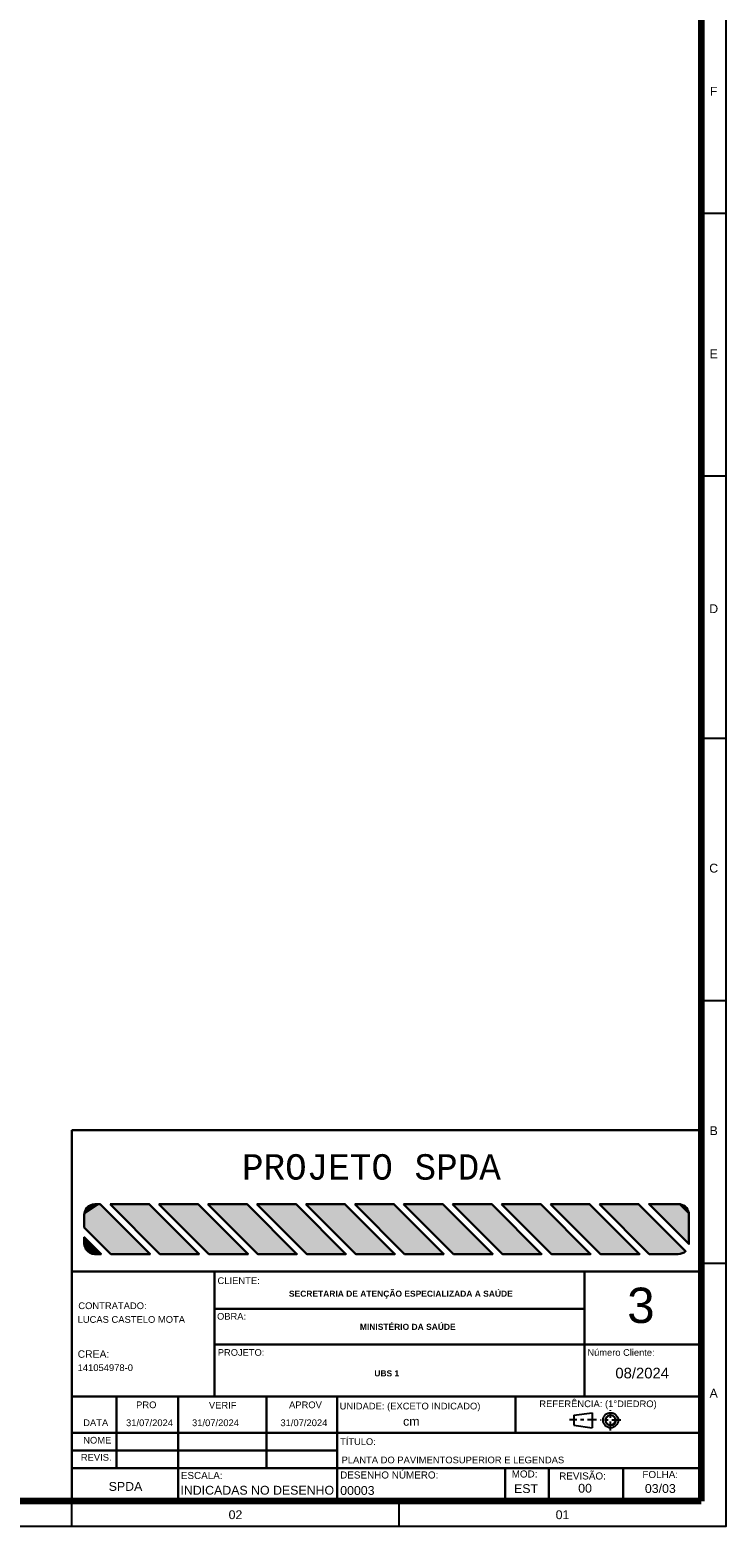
# Model space of a CAD drawing. Header units: millimetres. Extents: x 659 to 1031, y -73 to 11.
# Tile 126 of 141: x 1011 to 1031, y -73 to -31. Entities that reach past the tile are written whole.
import ezdxf
from ezdxf.enums import TextEntityAlignment as Align

# ---------------------------------------------------------------- set-up
doc = ezdxf.new("R2010")
doc.units = ezdxf.units.MM
doc.header["$MEASUREMENT"] = 0
doc.linetypes.add('CENTER', pattern=[5.08, 3.175, -0.635, 0.635, -0.635])
doc.layers.add('1', color=1, linetype='Continuous')
doc.layers.add('Prancha', color=1, linetype='Continuous')
for name, color, linetype, lineweight in [('2', 2, 'Continuous', 30), ('3', 1, 'Continuous', 0), ('54', 3, 'Continuous', 30)]:
    doc.layers.add(name, color=color, linetype=linetype, lineweight=lineweight)
doc.styles.add('RITCHELLE', font='arial.ttf')
doc.styles.add('SWIS', font='swisse.ttf')
doc.styles.add('TQS_LUCIDA_CONSOLE', font='lucon.TTF')

# ---------------------------------------------------------------- blocks, each defined once
blk = doc.blocks.new('Folha A0')
at = {"layer": 'Prancha', "color": 1}
for p, q in [((0, 0), (0, 84.1)), ((0, 37.125), (-0.7, 37.125)), ((0, 22.275), (-0.7, 22.275)), ((0, 14.85), (-0.7, 14.85)), ((0, 7.425), (-0.7, 7.425)), ((-9.25, 0), (-9.25, 0.7))]:
    blk.add_line(p, q, dxfattribs=at)
at = {"layer": 'Prancha', "color": 4, "lineweight": 100}
for p, q in [((-0.7, 83.4), (-0.7, 0.7)), ((-0.7, 0.7), (-117.3, 0.7))]:
    blk.add_line(p, q, dxfattribs=at)
at = {"layer": 'Prancha', "color": 2}
for p, q in [((-0.7, 29.7), (0, 29.7)), ((-18.5, 0), (-18.5, 0.7))]:
    blk.add_line(p, q, dxfattribs=at)
at = {"layer": 'Prancha', "color": 1}
blk.add_lwpolyline([(-119.8, 0), (0, 0), (0, 84.1), (-119.8, 84.1)], close=True, dxfattribs=at)
at = {"layer": 'Prancha', "color": 1, "style": 'SWIS'}
for s, p in [('F', (-0.35, 40.378)), ('E', (-0.35, 32.953)), ('D', (-0.35, 25.744)), ('C', (-0.35, 18.407)), ('B', (-0.35, 10.982)), ('A', (-0.35, 3.557)), ('02', (-13.875, 0.121)), ('01', (-4.625, 0.121))]:
    blk.add_text(s, height=0.25, dxfattribs=at).set_placement(p, align=Align.BOTTOM_CENTER)

msp = doc.modelspace()

# ---------------------------------------------------------------- linework, layer by layer
at = {"layer": '1', "linetype": 'CENTER', "ltscale": 0.08}
for p, q in [((1027.409, -70.763), (1027.409, -70.192)), ((1027.01, -70.47), (1026.242, -70.47)), ((1027.694, -70.478), (1027.123, -70.478))]:
    msp.add_line(p, q, dxfattribs=at)
at = {"layer": '1'}
for p, q in [((1026.368, -70.335), (1026.888, -70.264)), ((1026.368, -70.335), (1026.368, -70.62)), ((1026.368, -70.62), (1026.888, -70.692)), ((1026.888, -70.264), (1026.888, -70.692))]:
    msp.add_line(p, q, dxfattribs=at)
msp.add_circle((1027.409, -70.478), 0.214, dxfattribs=at)
at = {"layer": '2'}
msp.add_circle((1027.409, -70.478), 0.143, dxfattribs=at)
at = {"layer": '54'}
for p, q in [((1029.974, -62.27), (1012.174, -62.27)), ((1012.174, -62.27), (1012.174, -72.77)), ((1012.174, -66.27), (1029.974, -66.27)), ((1016.209, -66.27), (1016.209, -69.802)), ((1026.674, -69.831), (1026.674, -66.27)), ((1016.209, -67.331), (1026.674, -67.331)), ((1016.209, -68.331), (1026.674, -68.331)), ((1026.674, -68.331), (1029.974, -68.331)), ((1012.174, -69.802), (1029.974, -69.802)), ((1013.436, -69.802), (1013.436, -71.831)), ((1015.174, -72.77), (1015.174, -69.802)), ((1015.174, -69.831), (1015.174, -69.802)), ((1017.674, -69.802), (1017.674, -71.831)), ((1019.674, -69.802), (1019.674, -72.789)), ((1024.719, -69.802), (1024.719, -70.831)), ((1019.674, -70.831), (1012.174, -70.831)), ((1019.674, -70.831), (1029.974, -70.831)), ((1019.674, -71.331), (1012.174, -71.331)), ((1012.174, -71.831), (1019.674, -71.831)), ((1019.717, -71.831), (1029.974, -71.831)), ((1024.423, -72.77), (1024.423, -71.831)), ((1025.665, -72.77), (1025.665, -71.831)), ((1027.765, -72.77), (1027.765, -71.831))]:
    msp.add_line(p, q, dxfattribs=at)
for points in [[(1012.524, -64.665), (1012.524, -65.025), (1013.276, -65.777), (1014.386, -65.777), (1012.972, -64.365), (1012.824, -64.365), (1012.752, -64.374), (1012.685, -64.4), (1012.643, -64.427), (1012.594, -64.474), (1012.564, -64.517), (1012.535, -64.587), (1012.524, -64.665)], [(1013.251, -64.365), (1014.663, -65.777), (1015.77, -65.777), (1014.359, -64.365), (1013.251, -64.365)], [(1014.635, -64.365), (1016.047, -65.777), (1017.154, -65.777), (1015.743, -64.365), (1014.635, -64.365)], [(1016.019, -64.365), (1017.431, -65.777), (1018.538, -65.777), (1017.127, -64.365), (1016.019, -64.365)], [(1017.403, -64.365), (1018.815, -65.777), (1019.922, -65.777), (1018.511, -64.365), (1017.403, -64.365)], [(1018.787, -64.365), (1020.199, -65.777), (1021.306, -65.777), (1019.895, -64.365), (1018.787, -64.365)], [(1020.171, -64.365), (1021.583, -65.777), (1022.69, -65.777), (1021.279, -64.365), (1020.171, -64.365)], [(1021.555, -64.365), (1022.967, -65.777), (1024.074, -65.777), (1022.663, -64.365), (1021.555, -64.365)], [(1022.939, -64.365), (1024.351, -65.777), (1025.458, -65.777), (1024.047, -64.365), (1022.939, -64.365)], [(1024.323, -64.365), (1025.735, -65.777), (1026.842, -65.777), (1025.431, -64.365), (1024.323, -64.365)], [(1025.707, -64.365), (1027.119, -65.777), (1028.226, -65.777), (1026.815, -64.365), (1025.707, -64.365)], [(1027.091, -64.365), (1028.503, -65.777), (1029.324, -65.777), (1029.38, -65.771), (1029.435, -65.756), (1029.485, -65.73), (1029.529, -65.696), (1028.199, -64.365), (1027.091, -64.365)], [(1029.624, -64.665), (1029.62, -64.613), (1029.606, -64.563), (1029.584, -64.515), (1029.554, -64.473), (1029.517, -64.436), (1029.474, -64.406), (1029.427, -64.383), (1029.377, -64.37), (1029.324, -64.365), (1028.498, -64.365), (1029.624, -65.492), (1029.624, -65.477), (1029.624, -64.665)], [(1012.824, -65.777), (1013, -65.777), (1012.524, -65.301), (1012.524, -65.477), (1012.533, -65.549), (1012.553, -65.605), (1012.569, -65.635), (1012.605, -65.681), (1012.628, -65.704), (1012.668, -65.733), (1012.705, -65.752), (1012.747, -65.767), (1012.779, -65.773), (1012.824, -65.777)]]:
    msp.add_lwpolyline(points, dxfattribs=at)
for points in [[(1012.524, -64.665), (1014.386, -65.777), (1012.972, -64.365)], [(1012.524, -64.665), (1012.972, -64.365), (1012.824, -64.365)], [(1012.524, -64.665), (1012.824, -64.365), (1012.752, -64.374)], [(1012.524, -64.665), (1012.752, -64.374), (1012.685, -64.4)], [(1012.524, -64.665), (1012.685, -64.4), (1012.643, -64.427)], [(1012.524, -64.665), (1012.643, -64.427), (1012.594, -64.474)], [(1012.524, -64.665), (1012.594, -64.474), (1012.564, -64.517)], [(1012.524, -64.665), (1012.564, -64.517), (1012.535, -64.587)], [(1012.524, -64.665), (1012.535, -64.587), (1012.524, -64.665)], [(1012.524, -64.665), (1012.524, -65.025), (1013.276, -65.777)], [(1012.524, -64.665), (1013.276, -65.777), (1014.386, -65.777)], [(1013.251, -64.365), (1014.663, -65.777), (1015.77, -65.777)], [(1013.251, -64.365), (1015.77, -65.777), (1014.359, -64.365)], [(1013.251, -64.365), (1014.359, -64.365), (1013.251, -64.365)], [(1014.635, -64.365), (1016.047, -65.777), (1017.154, -65.777)], [(1014.635, -64.365), (1017.154, -65.777), (1015.743, -64.365)], [(1014.635, -64.365), (1015.743, -64.365), (1014.635, -64.365)], [(1016.019, -64.365), (1017.431, -65.777), (1018.538, -65.777)], [(1016.019, -64.365), (1018.538, -65.777), (1017.127, -64.365)], [(1016.019, -64.365), (1017.127, -64.365), (1016.019, -64.365)], [(1017.403, -64.365), (1018.815, -65.777), (1019.922, -65.777)], [(1017.403, -64.365), (1019.922, -65.777), (1018.511, -64.365)], [(1017.403, -64.365), (1018.511, -64.365), (1017.403, -64.365)], [(1018.787, -64.365), (1020.199, -65.777), (1021.306, -65.777)], [(1018.787, -64.365), (1021.306, -65.777), (1019.895, -64.365)], [(1018.787, -64.365), (1019.895, -64.365), (1018.787, -64.365)], [(1020.171, -64.365), (1021.583, -65.777), (1022.69, -65.777)], [(1020.171, -64.365), (1022.69, -65.777), (1021.279, -64.365)], [(1020.171, -64.365), (1021.279, -64.365), (1020.171, -64.365)], [(1021.555, -64.365), (1022.967, -65.777), (1024.074, -65.777)], [(1021.555, -64.365), (1024.074, -65.777), (1022.663, -64.365)], [(1021.555, -64.365), (1022.663, -64.365), (1021.555, -64.365)], [(1022.939, -64.365), (1024.351, -65.777), (1025.458, -65.777)], [(1022.939, -64.365), (1025.458, -65.777), (1024.047, -64.365)], [(1022.939, -64.365), (1024.047, -64.365), (1022.939, -64.365)], [(1024.323, -64.365), (1025.735, -65.777), (1026.842, -65.777)], [(1024.323, -64.365), (1026.842, -65.777), (1025.431, -64.365)], [(1024.323, -64.365), (1025.431, -64.365), (1024.323, -64.365)], [(1025.707, -64.365), (1027.119, -65.777), (1028.226, -65.777)], [(1025.707, -64.365), (1028.226, -65.777), (1026.815, -64.365)], [(1025.707, -64.365), (1026.815, -64.365), (1025.707, -64.365)], [(1027.091, -64.365), (1028.503, -65.777), (1029.324, -65.777)], [(1027.091, -64.365), (1029.324, -65.777), (1029.38, -65.771)], [(1027.091, -64.365), (1029.38, -65.771), (1029.435, -65.756)], [(1027.091, -64.365), (1029.435, -65.756), (1029.485, -65.73)], [(1027.091, -64.365), (1029.485, -65.73), (1029.529, -65.696)], [(1027.091, -64.365), (1029.529, -65.696), (1028.199, -64.365)], [(1027.091, -64.365), (1028.199, -64.365), (1027.091, -64.365)], [(1029.624, -64.665), (1029.324, -64.365), (1028.498, -64.365)], [(1029.624, -64.665), (1028.498, -64.365), (1029.624, -65.492)], [(1029.624, -64.665), (1029.377, -64.37), (1029.324, -64.365)], [(1029.624, -64.665), (1029.427, -64.383), (1029.377, -64.37)], [(1029.624, -64.665), (1029.474, -64.406), (1029.427, -64.383)], [(1029.624, -64.665), (1029.517, -64.436), (1029.474, -64.406)], [(1029.624, -64.665), (1029.554, -64.473), (1029.517, -64.436)], [(1029.624, -64.665), (1029.584, -64.515), (1029.554, -64.473)], [(1029.624, -64.665), (1029.606, -64.563), (1029.584, -64.515)], [(1029.624, -64.665), (1029.62, -64.613), (1029.606, -64.563)], [(1029.624, -64.665), (1029.624, -65.492), (1029.624, -65.477)], [(1029.624, -64.665), (1029.624, -65.477), (1029.624, -64.665)], [(1012.824, -65.777), (1013, -65.777), (1012.524, -65.301)], [(1012.824, -65.777), (1012.524, -65.301), (1012.524, -65.477)], [(1012.824, -65.777), (1012.524, -65.477), (1012.533, -65.549)], [(1012.824, -65.777), (1012.533, -65.549), (1012.553, -65.605)], [(1012.824, -65.777), (1012.553, -65.605), (1012.569, -65.635)], [(1012.824, -65.777), (1012.569, -65.635), (1012.605, -65.681)], [(1012.824, -65.777), (1012.605, -65.681), (1012.628, -65.704)], [(1012.824, -65.777), (1012.628, -65.704), (1012.668, -65.733)], [(1012.824, -65.777), (1012.668, -65.733), (1012.705, -65.752)], [(1012.824, -65.777), (1012.705, -65.752), (1012.747, -65.767)], [(1012.824, -65.777), (1012.747, -65.767), (1012.779, -65.773)], [(1012.824, -65.777), (1012.779, -65.773), (1012.824, -65.777)]]:
    msp.add_solid(points, dxfattribs=at)

# ---------------------------------------------------------------- block references
at = {"layer": 'Prancha'}
msp.add_blockref('Folha A0', (1030.674, -73.47), dxfattribs=at)

# ---------------------------------------------------------------- texts
at = {"layer": '1', "style": 'RITCHELLE'}
for s, height, p in [('CLIENTE:', 0.19, (1016.291, -66.626)), ('3', 1, (1027.878, -67.727)), ('CONTRATADO:', 0.19, (1012.354, -67.334)), ('OBRA:', 0.1883, (1016.279, -67.633)), ('CREA:', 0.2103, (1012.335, -68.71)), ('PROJETO:', 0.1883, (1016.3, -68.654)), ('Número Cliente:', 0.18826, (1026.753, -68.655)), ('PRO', 0.19, (1013.989, -70.136)), ('VERIF', 0.19, (1016.047, -70.147)), ('APROV', 0.19, (1018.314, -70.136)), ('UNIDADE: (EXCETO INDICADO)', 0.19, (1019.745, -70.172)), ('REFERÊNCIA: (1°DIEDRO)', 0.19, (1025.392, -70.107)), ('DATA', 0.19, (1012.492, -70.642)), ('31/07/2024', 0.19, (1013.704, -70.644)), ('31/07/2024', 0.19, (1015.57, -70.644)), ('31/07/2024', 0.19, (1018.07, -70.644)), ('NOME', 0.19, (1012.492, -71.137)), ('REVIS.', 0.19, (1012.425, -71.622)), ('DESENHO NÚMERO:', 0.2, (1019.759, -72.125)), ('MOD:', 0.2, (1024.611, -72.097)), ('REVISÃO:', 0.2, (1025.954, -72.153)), ('FOLHA:', 0.2, (1028.307, -72.111)), ('ESCALA: ', 0.2, (1015.254, -72.139))]:
    msp.add_text(s, height=height, dxfattribs=at).set_placement(p)
at = {"layer": '2', "style": 'RITCHELLE'}
for s, height, p in [('LUCAS CASTELO MOTA', 0.19, (1012.334, -67.722)), ('141054978-0', 0.19, (1012.335, -69.086)), ('cm', 0.25, (1021.54, -70.632))]:
    msp.add_text(s, height=height, dxfattribs=at).set_placement(p)
at = {"layer": '2', "char_height": 0.171, "attachment_point": 1, "style": 'RITCHELLE'}
for s, insert in [('\\A1;{\\pql;\\fArial|b1|i0|c0|p0;\\W1.000000;SECRETARIA DE ATENÇÃO ESPECIALIZADA A SAÚDE}', (1018.311, -66.813)), ('\\A1;{\\pql;\\fArial|b1|i0|c0|p0;\\W1.000000;MINISTÉRIO DA SAÚDE }', (1020.318, -67.75)), ('\\A1;\\pxql;{\\fArial|b1|i0|c0|p34;UBS 1}', (1020.726, -69.066))]:
    msp.add_mtext(s, dxfattribs=dict(at, insert=insert))
at = {"layer": '3', "linetype": 'Continuous', "style": 'TQS_LUCIDA_CONSOLE'}
msp.add_text('PROJETO SPDA', height=0.72, dxfattribs=at).set_placement((1016.983, -63.673))
at = {"layer": '3', "style": 'RITCHELLE'}
for s, height, p in [('08/2024', 0.3, (1027.544, -69.293)), ('SPDA', 0.25, (1013.213, -72.474)), ('INDICADAS NO DESENHO', 0.25, (1015.242, -72.582)), ('00003', 0.25, (1019.761, -72.589)), ('EST', 0.25, (1024.678, -72.536)), ('00', 0.25, (1026.492, -72.525)), ('03/03', 0.25, (1028.378, -72.533))]:
    msp.add_text(s, height=height, dxfattribs=at).set_placement(p)
at = {"layer": '54', "style": 'RITCHELLE'}
for s, height, p in [('TÍTULO:', 0.1883, (1019.759, -71.176)), ('PLANTA DO PAVIMENTOSUPERIOR E LEGENDAS', 0.19, (1019.799, -71.695))]:
    msp.add_text(s, height=height, dxfattribs=at).set_placement(p)

doc.saveas('drawing.dxf')
